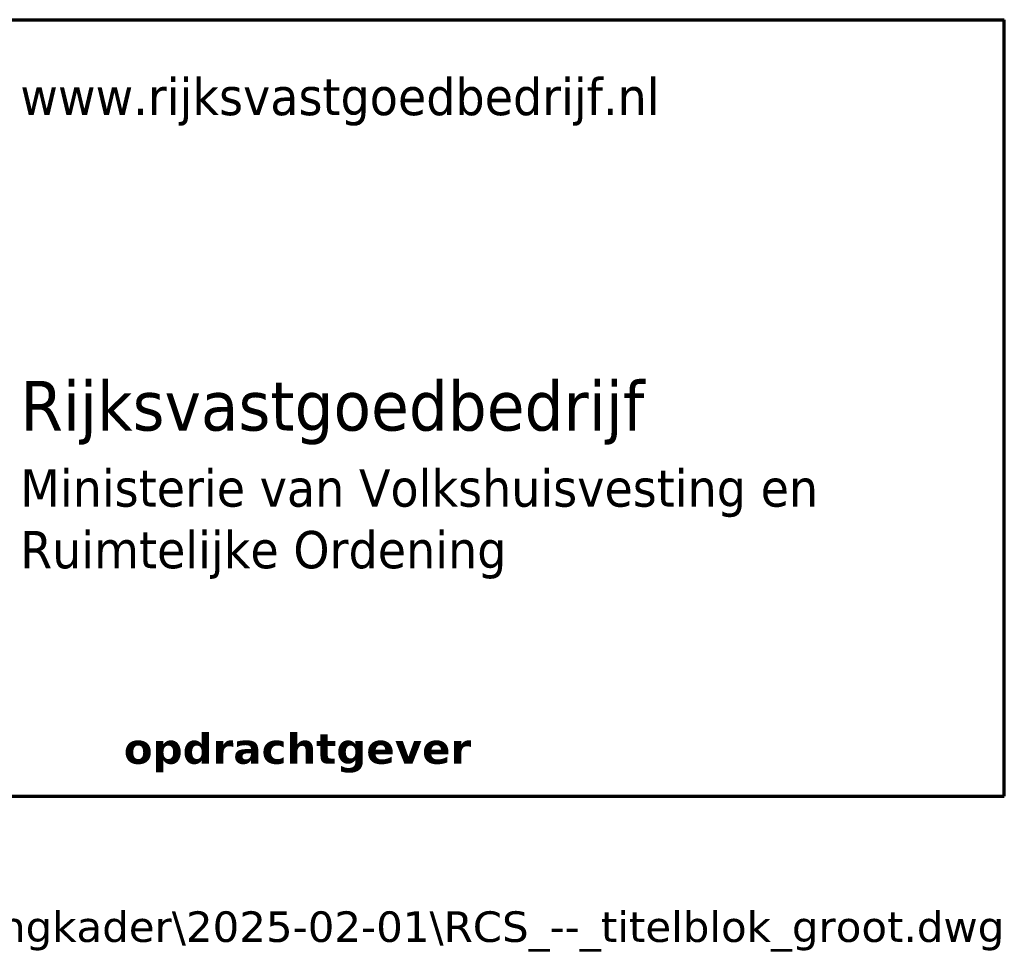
# Model space of a CAD drawing. Header units: millimetres. Extents: x -200 to 7, y -7 to 287.
# Tile 66 of 69: x -103 to -55, y 2 to 47. Entities that reach past the tile are written whole.
import ezdxf
from ezdxf.enums import TextEntityAlignment as Align

# ---------------------------------------------------------------- set-up
doc = ezdxf.new("R2010")
doc.units = ezdxf.units.MM
doc.layers.add('--.--_L_titelblok', color=7, linetype='Continuous')
doc.layers.add('--.--_T_titelblok', color=6, linetype='Continuous')
doc.styles.add('Verdana', font='verdana.ttf', dxfattribs={"height": 1.475})
doc.styles.add('Verdana_1', font='verdana.ttf', dxfattribs={"width": 0.9, "height": 2.4})
doc.styles.add('Verdana_2', font='verdana.ttf', dxfattribs={"width": 0.9, "height": 1.8})
doc.styles.add('Verdana_B', font='verdanab.ttf', dxfattribs={"height": 1.475})

msp = doc.modelspace()

# ---------------------------------------------------------------- linework, layer by layer
at = {"layer": '--.--_L_titelblok', "lineweight": 70}
for p, q in [((-125, 47.5), (-55, 47.5)), ((-55, 10), (-55, 47.5)), ((-125, 10), (-55, 10))]:
    msp.add_line(p, q, dxfattribs=at)

# ---------------------------------------------------------------- texts
at = {"layer": '--.--_T_titelblok', "style": 'Verdana'}
msp.add_text('D:\\( + ) DATA\\§ TEKENING - titelblok-tekeningkader\\2025-02-01\\RCS_--_titelblok_groot.dwg', height=1.475, dxfattribs=at).set_placement((-55, 3.7), align=Align.MIDDLE_RIGHT)
at = {"layer": '--.--_T_titelblok', "color": 7, "attachment_point": 1}
for s, insert, char_height, width, style in [('www.rijksvastgoedbedrijf.nl', (-102.498, 44.69), 1.8, 37.30252, 'Verdana_2'), ('Rijksvastgoedbedrijf', (-102.499, 30.058), 2.4, 37.87973, 'Verdana_1'), ('Ministerie van Volkshuisvesting en ', (-102.503, 25.784), 1.8, 46.82657, 'Verdana_2'), ('Ruimtelijke Ordening', (-102.503, 22.807), 1.8, 28.21138, 'Verdana_2'), ('opdrachtgever', (-97.5, 13.041), 1.475, 20.92404, 'Verdana_B')]:
    msp.add_mtext(s, dxfattribs=dict(at, insert=insert, char_height=char_height, width=width, style=style))

doc.saveas('drawing.dxf')
